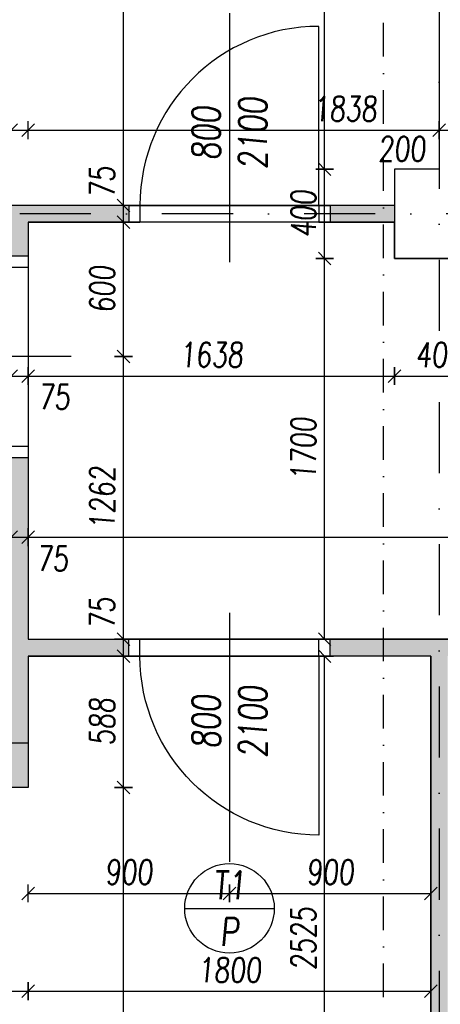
# Model space of a CAD drawing. Header units: millimetres. Extents: x 247761 to 294611, y 172579 to 236863.
# Tile 78 of 256: x 254836 to 256715, y 178125 to 182523. Entities that reach past the tile are written whole.
import ezdxf

# ---------------------------------------------------------------- set-up
doc = ezdxf.new("R2010")
doc.units = ezdxf.units.MM
doc.linetypes.add('CK_Čerchovaná 50', pattern=[6, 3, -1.5, 0, -1.5])
doc.linetypes.add('ČERCHOVANÁ', pattern=[25.4, 12.7, -6.35, 0, -6.35])
doc.layers.add('DVERE', color=7, linetype='Continuous', true_color=0xf00000)
for name, color, linetype in [('KOTY 50', 7, 'Continuous'), ('KOTY-DVERE', 8, 'Continuous'), ('NOVA', 240, 'Continuous'), ('NOVÁ TENKÁ', 240, 'Continuous'), ('NOVÁ TLUSTÁ', 240, 'Continuous'), ('OSY', 7, 'Continuous'), ('TENKA', 4, 'Continuous'), ('TLUSTA', 2, 'Continuous'), ('ŠRAFA', 253, 'Continuous'), ('ŽB', 3, 'Continuous')]:
    doc.layers.add(name, color=color, linetype=linetype)
doc.layers.add('PLOCHY K PRONÁJMU', color=200, linetype='Continuous', plot=False)
doc.layers.add('PLOCHY_MISTNOSTI', color=180, linetype='Continuous', plot=False)
doc.styles.add('CS-ROMANS', font='romans.shx', dxfattribs={"width": 0.75, "oblique": 5})
doc.dimstyles.new('A_KÓTA_50', dxfattribs={"dimtxt": 110, "dimasz": 2, "dimexe": 100, "dimexo": 1500, "dimgap": 40, "dimtad": 1, "dimrnd": 1, "dimdsep": 46, "dimtxsty": 'CS-ROMANS', "dimblk": 'KOT_CARA20', "dimcen": 45, "dimse1": 1, "dimse2": 1, "dimclrd": 256, "dimclre": 256, "dimclrt": 256, "dimadec": 0, "dimazin": 0, "dimtfac": 1, "dimtix": 1, "dimtmove": 2, "dimatfit": 3, "dimldrblk": 'OBLIQUE', "dimfxl": 0, "dimtolj": 1, "dimarcsym": 0})

# ---------------------------------------------------------------- blocks, each defined once
blk = doc.blocks.new('KOT_CARA20')
for p, q in [((0, 0), (-14.1, -14.1)), ((0, 20), (0, -20)), ((0, 0), (14.1, 14.1))]:
    blk.add_line(p, q)
blk = doc.blocks.new('*D92')
at = {"layer": 'Defpoints', "color": 0, "ltscale": 5, "transparency": 16777216}
for p in [(254873, 179217.8), (250160.5, 178841.5), (254873, 178183)]:
    blk.add_point(p, dxfattribs=at)
at = {"layer": 'KOTY 50', "lineweight": -2, "ltscale": 5, "transparency": 16777216}
blk.add_line((250162.5, 178183), (254871, 178183), dxfattribs=at)
at = {"layer": 'KOTY 50', "lineweight": -2, "ltscale": 5, "transparency": 16777216, "xscale": 2, "yscale": 2, "zscale": 2, "rotation": 180}
blk.add_blockref('KOT_CARA20', (250160.5, 178183), dxfattribs=at)
at = {"layer": 'KOTY 50', "lineweight": -2, "ltscale": 5, "transparency": 16777216, "xscale": 2, "yscale": 2, "zscale": 2}
blk.add_blockref('KOT_CARA20', (254873, 178183), dxfattribs=at)
at = {"layer": 'KOTY 50', "ltscale": 5, "transparency": 16777216, "insert": (252516.8, 178278), "char_height": 110, "attachment_point": 5, "style": 'CS-ROMANS'}
blk.add_mtext('\\A1;4712', dxfattribs=at)
blk = doc.blocks.new('_OBLIQUE')
at = {"color": 0, "linetype": 'ByBlock', "ltscale": 15}
blk.add_line((-0.5, -0.5), (0.5, 0.5), dxfattribs=at)
blk = doc.blocks.new('*D93')
at = {"layer": 'Defpoints', "color": 0, "ltscale": 5, "transparency": 16777216}
for p in [(254873, 179217.8), (256673, 178323.7), (256673, 178183)]:
    blk.add_point(p, dxfattribs=at)
at = {"layer": 'KOTY 50', "lineweight": -2, "ltscale": 5, "transparency": 16777216}
blk.add_line((254875, 178183), (256671, 178183), dxfattribs=at)
at = {"layer": 'KOTY 50', "lineweight": -2, "ltscale": 5, "transparency": 16777216, "xscale": 2, "yscale": 2, "zscale": 2, "rotation": 180}
blk.add_blockref('KOT_CARA20', (254873, 178183), dxfattribs=at)
at = {"layer": 'KOTY 50', "lineweight": -2, "ltscale": 5, "transparency": 16777216, "xscale": 2, "yscale": 2, "zscale": 2}
blk.add_blockref('KOT_CARA20', (256673, 178183), dxfattribs=at)
at = {"layer": 'KOTY 50', "ltscale": 5, "transparency": 16777216, "insert": (255773, 178278), "char_height": 110, "attachment_point": 5, "style": 'CS-ROMANS'}
blk.add_mtext('\\A1;1800', dxfattribs=at)
blk = doc.blocks.new('*D96')
at = {"layer": 'Defpoints', "color": 0, "ltscale": 5, "transparency": 16777216}
for p in [(254873, 179217.8), (255773, 178843.4), (255773, 178620.3)]:
    blk.add_point(p, dxfattribs=at)
at = {"layer": 'KOTY 50', "lineweight": -2, "ltscale": 5, "transparency": 16777216}
blk.add_line((254875, 178620.3), (255771, 178620.3), dxfattribs=at)
at = {"layer": 'KOTY 50', "lineweight": -2, "ltscale": 5, "transparency": 16777216, "xscale": 2, "yscale": 2, "zscale": 2, "rotation": 180}
blk.add_blockref('KOT_CARA20', (254873, 178620.3), dxfattribs=at)
at = {"layer": 'KOTY 50', "lineweight": -2, "ltscale": 5, "transparency": 16777216, "xscale": 2, "yscale": 2, "zscale": 2}
blk.add_blockref('KOT_CARA20', (255773, 178620.3), dxfattribs=at)
at = {"layer": 'KOTY 50', "ltscale": 5, "transparency": 16777216, "insert": (255323, 178715.3), "char_height": 110, "attachment_point": 5, "style": 'CS-ROMANS'}
blk.add_mtext('\\A1;900', dxfattribs=at)
blk = doc.blocks.new('*D97')
at = {"layer": 'Defpoints', "color": 0, "ltscale": 5, "transparency": 16777216}
for p in [(256673, 178929.7), (255773, 178843.4), (256673, 178620.3)]:
    blk.add_point(p, dxfattribs=at)
at = {"layer": 'KOTY 50', "lineweight": -2, "ltscale": 5, "transparency": 16777216}
blk.add_line((255775, 178620.3), (256671, 178620.3), dxfattribs=at)
at = {"layer": 'KOTY 50', "lineweight": -2, "ltscale": 5, "transparency": 16777216, "xscale": 2, "yscale": 2, "zscale": 2, "rotation": 180}
blk.add_blockref('KOT_CARA20', (255773, 178620.3), dxfattribs=at)
at = {"layer": 'KOTY 50', "lineweight": -2, "ltscale": 5, "transparency": 16777216, "xscale": 2, "yscale": 2, "zscale": 2}
blk.add_blockref('KOT_CARA20', (256673, 178620.3), dxfattribs=at)
at = {"layer": 'KOTY 50', "ltscale": 5, "transparency": 16777216, "insert": (256223, 178715.3), "char_height": 110, "attachment_point": 5, "style": 'CS-ROMANS'}
blk.add_mtext('\\A1;900', dxfattribs=at)
blk = doc.blocks.new('*D111')
at = {"layer": 'Defpoints', "color": 0, "ltscale": 5, "transparency": 16777216}
for p in [(254873, 180211), (254798, 180146.5), (254873, 180139.1)]:
    blk.add_point(p, dxfattribs=at)
at = {"layer": 'KOTY 50', "lineweight": -2, "ltscale": 5, "transparency": 16777216}
for p, q in [((254796, 180211), (254794, 180211)), ((254798, 180211), (254873, 180211)), ((254875, 180211), (254877, 180211))]:
    blk.add_line(p, q, dxfattribs=at)
at = {"layer": 'KOTY 50', "lineweight": -2, "ltscale": 5, "transparency": 16777216, "xscale": 2, "yscale": 2, "zscale": 2}
blk.add_blockref('KOT_CARA20', (254798, 180211), dxfattribs=at)
at = {"layer": 'KOTY 50', "lineweight": -2, "ltscale": 5, "transparency": 16777216, "xscale": 2, "yscale": 2, "zscale": 2, "rotation": 180}
blk.add_blockref('KOT_CARA20', (254873, 180211), dxfattribs=at)
at = {"layer": 'KOTY 50', "ltscale": 5, "transparency": 16777216, "insert": (254982.3, 180115.5), "char_height": 110, "attachment_point": 5, "style": 'CS-ROMANS'}
blk.add_mtext('\\A1;75', dxfattribs=at)
blk = doc.blocks.new('*D112')
at = {"layer": 'Defpoints', "color": 0, "ltscale": 5, "transparency": 16777216}
for p in [(271148, 180211), (254873, 180139.1), (271148, 180085.5)]:
    blk.add_point(p, dxfattribs=at)
at = {"layer": 'KOTY 50', "lineweight": -2, "ltscale": 5, "transparency": 16777216}
blk.add_line((254875, 180211), (271146, 180211), dxfattribs=at)
at = {"layer": 'KOTY 50', "lineweight": -2, "ltscale": 5, "transparency": 16777216, "xscale": 2, "yscale": 2, "zscale": 2, "rotation": 180}
blk.add_blockref('KOT_CARA20', (254873, 180211), dxfattribs=at)
at = {"layer": 'KOTY 50', "lineweight": -2, "ltscale": 5, "transparency": 16777216, "xscale": 2, "yscale": 2, "zscale": 2}
blk.add_blockref('KOT_CARA20', (271148, 180211), dxfattribs=at)
at = {"layer": 'KOTY 50', "ltscale": 5, "transparency": 16777216, "insert": (263010.5, 180306), "char_height": 110, "attachment_point": 5, "style": 'CS-ROMANS'}
blk.add_mtext('\\A1;16275', dxfattribs=at)
blk = doc.blocks.new('*D117')
at = {"layer": 'Defpoints', "color": 0, "ltscale": 5, "transparency": 16777216}
for p in [(254798, 181253.3), (254873, 181263), (254873, 180930.9)]:
    blk.add_point(p, dxfattribs=at)
at = {"layer": 'KOTY 50', "lineweight": -2, "ltscale": 5, "transparency": 16777216}
for p, q in [((254796, 180930.9), (254794, 180930.9)), ((254798, 180930.9), (254873, 180930.9)), ((254875, 180930.9), (254877, 180930.9))]:
    blk.add_line(p, q, dxfattribs=at)
at = {"layer": 'KOTY 50', "lineweight": -2, "ltscale": 5, "transparency": 16777216, "xscale": 2, "yscale": 2, "zscale": 2}
blk.add_blockref('KOT_CARA20', (254798, 180930.9), dxfattribs=at)
at = {"layer": 'KOTY 50', "lineweight": -2, "ltscale": 5, "transparency": 16777216, "xscale": 2, "yscale": 2, "zscale": 2, "rotation": 180}
blk.add_blockref('KOT_CARA20', (254873, 180930.9), dxfattribs=at)
at = {"layer": 'KOTY 50', "ltscale": 5, "transparency": 16777216, "insert": (254989.3, 180837.9), "char_height": 110, "attachment_point": 5, "style": 'CS-ROMANS'}
blk.add_mtext('\\A1;75', dxfattribs=at)
blk = doc.blocks.new('*D118')
at = {"layer": 'Defpoints', "color": 0, "ltscale": 5, "transparency": 16777216}
for p in [(256510.5, 181455.3), (254873, 181056.7), (256510.5, 180930.9)]:
    blk.add_point(p, dxfattribs=at)
at = {"layer": 'KOTY 50', "lineweight": -2, "ltscale": 5, "transparency": 16777216}
blk.add_line((254875, 180930.9), (256508.5, 180930.9), dxfattribs=at)
at = {"layer": 'KOTY 50', "lineweight": -2, "ltscale": 5, "transparency": 16777216, "xscale": 2, "yscale": 2, "zscale": 2, "rotation": 180}
blk.add_blockref('KOT_CARA20', (254873, 180930.9), dxfattribs=at)
at = {"layer": 'KOTY 50', "lineweight": -2, "ltscale": 5, "transparency": 16777216, "xscale": 2, "yscale": 2, "zscale": 2}
blk.add_blockref('KOT_CARA20', (256510.5, 180930.9), dxfattribs=at)
at = {"layer": 'KOTY 50', "ltscale": 5, "transparency": 16777216, "insert": (255691.8, 181025.9), "char_height": 110, "attachment_point": 5, "style": 'CS-ROMANS'}
blk.add_mtext('\\A1;1638', dxfattribs=at)
blk = doc.blocks.new('*D119')
at = {"layer": 'Defpoints', "color": 0, "ltscale": 5, "transparency": 16777216}
for p in [(256510.5, 181455.3), (256910.5, 181455.3), (256910.5, 180930.9)]:
    blk.add_point(p, dxfattribs=at)
at = {"layer": 'KOTY 50', "lineweight": -2, "ltscale": 5, "transparency": 16777216}
blk.add_line((256512.5, 180930.9), (256908.5, 180930.9), dxfattribs=at)
at = {"layer": 'KOTY 50', "lineweight": -2, "ltscale": 5, "transparency": 16777216, "xscale": 2, "yscale": 2, "zscale": 2, "rotation": 180}
blk.add_blockref('KOT_CARA20', (256510.5, 180930.9), dxfattribs=at)
at = {"layer": 'KOTY 50', "lineweight": -2, "ltscale": 5, "transparency": 16777216, "xscale": 2, "yscale": 2, "zscale": 2}
blk.add_blockref('KOT_CARA20', (256910.5, 180930.9), dxfattribs=at)
at = {"layer": 'KOTY 50', "ltscale": 5, "transparency": 16777216, "insert": (256710.5, 181025.9), "char_height": 110, "attachment_point": 5, "style": 'CS-ROMANS'}
blk.add_mtext('\\A1;400', dxfattribs=at)
blk = doc.blocks.new('*D132')
at = {"layer": 'Defpoints', "color": 0, "ltscale": 5, "transparency": 16777216}
for p in [(254873, 182029.5), (254798, 181617.8), (254873, 181617.8)]:
    blk.add_point(p, dxfattribs=at)
at = {"layer": 'KOTY 50', "lineweight": -2, "ltscale": 5, "transparency": 16777216}
for p, q in [((254796, 182029.5), (254794, 182029.5)), ((254798, 182029.5), (254873, 182029.5)), ((254875, 182029.5), (254877, 182029.5))]:
    blk.add_line(p, q, dxfattribs=at)
at = {"layer": 'KOTY 50', "lineweight": -2, "ltscale": 5, "transparency": 16777216, "xscale": 2, "yscale": 2, "zscale": 2}
blk.add_blockref('KOT_CARA20', (254798, 182029.5), dxfattribs=at)
at = {"layer": 'KOTY 50', "lineweight": -2, "ltscale": 5, "transparency": 16777216, "xscale": 2, "yscale": 2, "zscale": 2, "rotation": 180}
blk.add_blockref('KOT_CARA20', (254873, 182029.5), dxfattribs=at)
at = {"layer": 'KOTY 50', "ltscale": 5, "transparency": 16777216, "insert": (254683.6, 182135.9), "char_height": 110, "attachment_point": 5, "style": 'CS-ROMANS'}
blk.add_mtext('\\A1;75', dxfattribs=at)
blk = doc.blocks.new('*D133')
at = {"layer": 'Defpoints', "color": 0, "ltscale": 5, "transparency": 16777216}
for p in [(256710.5, 182291.7), (256710.5, 182029.5), (254873, 181617.8)]:
    blk.add_point(p, dxfattribs=at)
at = {"layer": 'KOTY 50', "lineweight": -2, "ltscale": 5, "transparency": 16777216}
blk.add_line((254875, 182029.5), (256708.5, 182029.5), dxfattribs=at)
at = {"layer": 'KOTY 50', "lineweight": -2, "ltscale": 5, "transparency": 16777216, "xscale": 2, "yscale": 2, "zscale": 2, "rotation": 180}
blk.add_blockref('KOT_CARA20', (254873, 182029.5), dxfattribs=at)
at = {"layer": 'KOTY 50', "lineweight": -2, "ltscale": 5, "transparency": 16777216, "xscale": 2, "yscale": 2, "zscale": 2}
blk.add_blockref('KOT_CARA20', (256710.5, 182029.5), dxfattribs=at)
at = {"layer": 'KOTY 50', "ltscale": 5, "transparency": 16777216, "insert": (256289.7, 182124.5), "char_height": 110, "attachment_point": 5, "style": 'CS-ROMANS'}
blk.add_mtext('\\A1;1838', dxfattribs=at)
blk = doc.blocks.new('*D134')
at = {"layer": 'Defpoints', "color": 0, "ltscale": 5, "transparency": 16777216}
for p in [(256910.5, 182336.8), (256710.5, 182291.7), (256910.5, 182029.5)]:
    blk.add_point(p, dxfattribs=at)
at = {"layer": 'KOTY 50', "lineweight": -2, "ltscale": 5, "transparency": 16777216}
blk.add_line((256712.5, 182029.5), (256908.5, 182029.5), dxfattribs=at)
at = {"layer": 'KOTY 50', "lineweight": -2, "ltscale": 5, "transparency": 16777216, "xscale": 2, "yscale": 2, "zscale": 2, "rotation": 180}
blk.add_blockref('KOT_CARA20', (256710.5, 182029.5), dxfattribs=at)
at = {"layer": 'KOTY 50', "lineweight": -2, "ltscale": 5, "transparency": 16777216, "xscale": 2, "yscale": 2, "zscale": 2}
blk.add_blockref('KOT_CARA20', (256910.5, 182029.5), dxfattribs=at)
at = {"layer": 'KOTY 50', "ltscale": 5, "transparency": 16777216, "insert": (256542.7, 181945.6), "char_height": 110, "attachment_point": 5, "style": 'CS-ROMANS'}
blk.add_mtext('\\A1;200', dxfattribs=at)
blk = doc.blocks.new('*D287')
at = {"layer": 'Defpoints', "color": 0, "ltscale": 5, "transparency": 16777216}
for p in [(254873, 179092.8), (255299.7, 179092.8), (255250.5, 175055.3)]:
    blk.add_point(p, dxfattribs=at)
at = {"layer": 'KOTY 50', "lineweight": -2, "ltscale": 5, "transparency": 16777216}
blk.add_line((255299.7, 175057.3), (255299.7, 179090.8), dxfattribs=at)
at = {"layer": 'KOTY 50', "lineweight": -2, "ltscale": 5, "transparency": 16777216, "xscale": 2, "yscale": 2, "zscale": 2}
for p, rotation in [((255299.7, 179092.8), 90), ((255299.7, 175055.3), 270)]:
    blk.add_blockref('KOT_CARA20', p, dxfattribs=dict(at, rotation=rotation))
at = {"layer": 'KOTY 50', "ltscale": 5, "transparency": 16777216, "insert": (255204.7, 177074), "char_height": 110, "attachment_point": 5, "rotation": 90, "style": 'CS-ROMANS'}
blk.add_mtext('\\A1;4037', dxfattribs=at)
blk = doc.blocks.new('*D288')
at = {"layer": 'Defpoints', "color": 0, "ltscale": 5, "transparency": 16777216}
for p in [(255125.4, 179680.3), (255299.7, 179680.3), (254873, 179092.8)]:
    blk.add_point(p, dxfattribs=at)
at = {"layer": 'KOTY 50', "lineweight": -2, "ltscale": 5, "transparency": 16777216}
blk.add_line((255299.7, 179094.8), (255299.7, 179678.3), dxfattribs=at)
at = {"layer": 'KOTY 50', "lineweight": -2, "ltscale": 5, "transparency": 16777216, "xscale": 2, "yscale": 2, "zscale": 2}
for p, rotation in [((255299.7, 179680.3), 90), ((255299.7, 179092.8), 270)]:
    blk.add_blockref('KOT_CARA20', p, dxfattribs=dict(at, rotation=rotation))
at = {"layer": 'KOTY 50', "ltscale": 5, "transparency": 16777216, "insert": (255204.7, 179386.5), "char_height": 110, "attachment_point": 5, "rotation": 90, "style": 'CS-ROMANS'}
blk.add_mtext('\\A1;588', dxfattribs=at)
blk = doc.blocks.new('*D289')
at = {"layer": 'Defpoints', "color": 0, "ltscale": 5, "transparency": 16777216}
for p in [(255119.9, 179755.3), (255299.7, 179755.3), (255125.4, 179680.3)]:
    blk.add_point(p, dxfattribs=at)
at = {"layer": 'KOTY 50', "lineweight": -2, "ltscale": 5, "transparency": 16777216}
for p, q in [((255299.7, 179757.3), (255299.7, 179759.3)), ((255299.7, 179680.3), (255299.7, 179755.3)), ((255299.7, 179678.3), (255299.7, 179676.3))]:
    blk.add_line(p, q, dxfattribs=at)
at = {"layer": 'KOTY 50', "lineweight": -2, "ltscale": 5, "transparency": 16777216, "xscale": 2, "yscale": 2, "zscale": 2}
for p, rotation in [((255299.7, 179755.3), 270), ((255299.7, 179680.3), 90)]:
    blk.add_blockref('KOT_CARA20', p, dxfattribs=dict(at, rotation=rotation))
at = {"layer": 'KOTY 50', "ltscale": 5, "transparency": 16777216, "insert": (255204.7, 179871.4), "char_height": 110, "attachment_point": 5, "rotation": 90, "style": 'CS-ROMANS'}
blk.add_mtext('\\A1;75', dxfattribs=at)
blk = doc.blocks.new('*D290')
at = {"layer": 'Defpoints', "color": 0, "ltscale": 5, "transparency": 16777216}
for p in [(255024, 181017.8), (255299.7, 181017.8), (255119.9, 179755.3)]:
    blk.add_point(p, dxfattribs=at)
at = {"layer": 'KOTY 50', "lineweight": -2, "ltscale": 5, "transparency": 16777216}
blk.add_line((255299.7, 179757.3), (255299.7, 181015.8), dxfattribs=at)
at = {"layer": 'KOTY 50', "lineweight": -2, "ltscale": 5, "transparency": 16777216, "xscale": 2, "yscale": 2, "zscale": 2}
for p, rotation in [((255299.7, 181017.8), 90), ((255299.7, 179755.3), 270)]:
    blk.add_blockref('KOT_CARA20', p, dxfattribs=dict(at, rotation=rotation))
at = {"layer": 'KOTY 50', "ltscale": 5, "transparency": 16777216, "insert": (255204.7, 180386.5), "char_height": 110, "attachment_point": 5, "rotation": 90, "style": 'CS-ROMANS'}
blk.add_mtext('\\A1;1262', dxfattribs=at)
blk = doc.blocks.new('*D291')
at = {"layer": 'Defpoints', "color": 0, "ltscale": 5, "transparency": 16777216}
for p in [(254798, 181617.8), (255299.7, 181617.8), (255024, 181017.8)]:
    blk.add_point(p, dxfattribs=at)
at = {"layer": 'KOTY 50', "lineweight": -2, "ltscale": 5, "transparency": 16777216}
blk.add_line((255299.7, 181019.8), (255299.7, 181615.8), dxfattribs=at)
at = {"layer": 'KOTY 50', "lineweight": -2, "ltscale": 5, "transparency": 16777216, "xscale": 2, "yscale": 2, "zscale": 2}
for p, rotation in [((255299.7, 181617.8), 90), ((255299.7, 181017.8), 270)]:
    blk.add_blockref('KOT_CARA20', p, dxfattribs=dict(at, rotation=rotation))
at = {"layer": 'KOTY 50', "ltscale": 5, "transparency": 16777216, "insert": (255204.7, 181317.8), "char_height": 110, "attachment_point": 5, "rotation": 90, "style": 'CS-ROMANS'}
blk.add_mtext('\\A1;600', dxfattribs=at)
blk = doc.blocks.new('*D292')
at = {"layer": 'Defpoints', "color": 0, "ltscale": 5, "transparency": 16777216}
for p in [(254798, 181692.8), (255299.7, 181692.8), (254798, 181617.8)]:
    blk.add_point(p, dxfattribs=at)
at = {"layer": 'KOTY 50', "lineweight": -2, "ltscale": 5, "transparency": 16777216}
for p, q in [((255299.7, 181694.8), (255299.7, 181696.8)), ((255299.7, 181617.8), (255299.7, 181692.8)), ((255299.7, 181615.8), (255299.7, 181613.8))]:
    blk.add_line(p, q, dxfattribs=at)
at = {"layer": 'KOTY 50', "lineweight": -2, "ltscale": 5, "transparency": 16777216, "xscale": 2, "yscale": 2, "zscale": 2}
for p, rotation in [((255299.7, 181692.8), 270), ((255299.7, 181617.8), 90)]:
    blk.add_blockref('KOT_CARA20', p, dxfattribs=dict(at, rotation=rotation))
at = {"layer": 'KOTY 50', "ltscale": 5, "transparency": 16777216, "insert": (255204.7, 181796.8), "char_height": 110, "attachment_point": 5, "rotation": 90, "style": 'CS-ROMANS'}
blk.add_mtext('\\A1;75', dxfattribs=at)
blk = doc.blocks.new('*D305')
at = {"layer": 'Defpoints', "color": 0, "ltscale": 5, "transparency": 16777216}
for p in [(256198.3, 179680.3), (256337.7, 179680.3), (256541.8, 177155.3)]:
    blk.add_point(p, dxfattribs=at)
at = {"layer": 'KOTY 50', "lineweight": -2, "ltscale": 5, "transparency": 16777216}
blk.add_line((256198.3, 177157.3), (256198.3, 179678.3), dxfattribs=at)
at = {"layer": 'KOTY 50', "lineweight": -2, "ltscale": 5, "transparency": 16777216, "xscale": 2, "yscale": 2, "zscale": 2}
for p, rotation in [((256198.3, 179680.3), 90), ((256198.3, 177155.3), 270)]:
    blk.add_blockref('KOT_CARA20', p, dxfattribs=dict(at, rotation=rotation))
at = {"layer": 'KOTY 50', "ltscale": 5, "transparency": 16777216, "insert": (256103.3, 178417.8), "char_height": 110, "attachment_point": 5, "rotation": 90, "style": 'CS-ROMANS'}
blk.add_mtext('\\A1;2525', dxfattribs=at)
blk = doc.blocks.new('*D306')
at = {"layer": 'Defpoints', "color": 0, "ltscale": 5, "transparency": 16777216}
for p in [(256198.3, 181455.3), (256637.3, 181455.3), (256427.7, 179755.3)]:
    blk.add_point(p, dxfattribs=at)
at = {"layer": 'KOTY 50', "lineweight": -2, "ltscale": 5, "transparency": 16777216}
blk.add_line((256198.3, 179757.3), (256198.3, 181453.3), dxfattribs=at)
at = {"layer": 'KOTY 50', "lineweight": -2, "ltscale": 5, "transparency": 16777216, "xscale": 2, "yscale": 2, "zscale": 2}
for p, rotation in [((256198.3, 181455.3), 90), ((256198.3, 179755.3), 270)]:
    blk.add_blockref('KOT_CARA20', p, dxfattribs=dict(at, rotation=rotation))
at = {"layer": 'KOTY 50', "ltscale": 5, "transparency": 16777216, "insert": (256103.3, 180605.3), "char_height": 110, "attachment_point": 5, "rotation": 90, "style": 'CS-ROMANS'}
blk.add_mtext('\\A1;1700', dxfattribs=at)
blk = doc.blocks.new('*D307')
at = {"layer": 'Defpoints', "color": 0, "ltscale": 5, "transparency": 16777216}
for p in [(256198.3, 181855.3), (256610.5, 181855.3), (256637.3, 181455.3)]:
    blk.add_point(p, dxfattribs=at)
at = {"layer": 'KOTY 50', "lineweight": -2, "ltscale": 5, "transparency": 16777216}
blk.add_line((256198.3, 181457.3), (256198.3, 181853.3), dxfattribs=at)
at = {"layer": 'KOTY 50', "lineweight": -2, "ltscale": 5, "transparency": 16777216, "xscale": 2, "yscale": 2, "zscale": 2}
for p, rotation in [((256198.3, 181855.3), 90), ((256198.3, 181455.3), 270)]:
    blk.add_blockref('KOT_CARA20', p, dxfattribs=dict(at, rotation=rotation))
at = {"layer": 'KOTY 50', "ltscale": 5, "transparency": 16777216, "insert": (256103.3, 181655.3), "char_height": 110, "attachment_point": 5, "rotation": 90, "style": 'CS-ROMANS'}
blk.add_mtext('\\A1;400', dxfattribs=at)
blk = doc.blocks.new('*D308')
at = {"layer": 'Defpoints', "color": 0, "ltscale": 5, "transparency": 16777216}
for p in [(256198.3, 186255.3), (256510.5, 186255.3), (256610.5, 181855.3)]:
    blk.add_point(p, dxfattribs=at)
at = {"layer": 'KOTY 50', "lineweight": -2, "ltscale": 5, "transparency": 16777216}
blk.add_line((256198.3, 181857.3), (256198.3, 186253.3), dxfattribs=at)
at = {"layer": 'KOTY 50', "lineweight": -2, "ltscale": 5, "transparency": 16777216, "xscale": 2, "yscale": 2, "zscale": 2}
for p, rotation in [((256198.3, 186255.3), 90), ((256198.3, 181855.3), 270)]:
    blk.add_blockref('KOT_CARA20', p, dxfattribs=dict(at, rotation=rotation))
at = {"layer": 'KOTY 50', "ltscale": 5, "transparency": 16777216, "insert": (256103.3, 184055.3), "char_height": 110, "attachment_point": 5, "rotation": 90, "style": 'CS-ROMANS'}
blk.add_mtext('\\A1;4400', dxfattribs=at)
blk = doc.blocks.new('*D475')
at = {"layer": 'Defpoints', "color": 0, "ltscale": 5, "transparency": 16777216}
for p in [(255299.7, 186417.8), (255493.9, 186417.8), (255493.9, 181692.8)]:
    blk.add_point(p, dxfattribs=at)
at = {"layer": 'KOTY 50', "lineweight": -2, "ltscale": 5, "transparency": 16777216}
blk.add_line((255299.7, 181694.8), (255299.7, 186415.8), dxfattribs=at)
at = {"layer": 'KOTY 50', "lineweight": -2, "ltscale": 5, "transparency": 16777216, "xscale": 2, "yscale": 2, "zscale": 2}
for p, rotation in [((255299.7, 186417.8), 90), ((255299.7, 181692.8), 270)]:
    blk.add_blockref('KOT_CARA20', p, dxfattribs=dict(at, rotation=rotation))
at = {"layer": 'KOTY 50', "ltscale": 5, "transparency": 16777216, "insert": (255204.7, 184055.3), "char_height": 110, "attachment_point": 5, "rotation": 90, "style": 'CS-ROMANS'}
blk.add_mtext('\\A1;4725', dxfattribs=at)

msp = doc.modelspace()

# ---------------------------------------------------------------- hatches: boundary and pattern name
at = {"layer": 'ŠRAFA', "ltscale": 5}
h = msp.add_hatch(dxfattribs=at)
h.set_pattern_fill('ANSI36', color=256, scale=10)
h.paths.add_polyline_path([(256223.017, 181692.759), (256510.517, 181692.759), (256510.517, 181617.759), (256223.017, 181617.759)])
edge = h.paths.add_edge_path()
edge.add_line((250660.518, 181692.759), (250660.517, 181617.759))
edge.add_line((250660.517, 181617.759), (254798.017, 181617.759))
edge.add_line((254798.017, 181617.759), (254798.017, 181467.759))
edge.add_line((254798.017, 181467.759), (254873.017, 181467.759))
edge.add_line((254873.017, 181467.759), (254873.017, 181617.759))
edge.add_line((254873.017, 181617.759), (255323.017, 181617.759))
edge.add_line((255323.017, 181617.759), (255323.017, 181692.759))
edge.add_line((255323.017, 181692.759), (250660.518, 181692.799))
edge.add_line((250660.518, 181692.799), (250660.518, 181617.759))
h.paths.add_polyline_path([(254798.017, 179292.759), (254873.017, 179292.759), (254873.017, 179680.259), (255323.017, 179680.259), (255323.017, 179755.259), (254873.017, 179755.259), (254873.017, 180567.759), (254798.017, 180567.759)])
h = msp.add_hatch(dxfattribs=at)
h.set_pattern_fill('ANSI36', color=256, scale=10)
h.paths.add_polyline_path([(256223.017, 179755.259), (257348.017, 179755.259), (257348.017, 179680.259), (256748.017, 179680.259), (256748.017, 177155.259), (256673.017, 177155.259), (256673.017, 179680.259), (256223.017, 179680.259)])
h.paths.add_polyline_path([(256673.017, 176555.259), (256748.017, 176555.259), (256748.017, 174855.259), (256673.017, 174855.259)])
h.paths.add_polyline_path([(258248.017, 179755.259), (258248.017, 179680.259), (259828.017, 179680.259), (259828.017, 174686.259), (259893.017, 174686.259), (259893.017, 179680.259), (261473.017, 179680.259), (261473.017, 179755.259)])
at = {"layer": 'ŠRAFA', "ltscale": 300}
h = msp.add_hatch(dxfattribs=at)
h.set_pattern_fill('ZDIVO-LEHCENE', color=256, scale=25, angle=360)
h.set_pattern_definition([(45, (205218.5, 41676.84), (-88.38835, 88.38835), []), (45, (205253.86, 41676.84), (-88.38835, 88.38835), []), (360, (205366.53, 41709.964), (88.38835, 88.38835), [12.5, -164.2767]), (45, (205379.03, 41709.96), (-88.38835, 88.38835), [12.5, -112.5]), (90, (205387.87, 41718.8), (-88.38835, 88.38835), [12.5, -164.2767]), (135, (205387.87, 41731.3), (-88.38835, -88.38835), [12.5, -112.5]), (360, (205366.53, 41740.14), (88.38835, 88.38835), [12.5, -164.2767]), (45, (205357.69, 41731.3), (-88.38835, 88.38835), [12.5, -112.5]), (90, (205357.69, 41718.8), (-88.38835, 88.38835), [12.5, -164.2767]), (135, (205366.53, 41709.96), (-88.38835, -88.38835), [12.5, -112.5])])
h.paths.add_polyline_path([(249960.517, 179092.759), (254873.017, 179092.759), (254873.017, 179292.759), (249960.517, 179292.759)])

# ---------------------------------------------------------------- linework, layer by layer
at = {"layer": 'DVERE', "ltscale": 5}
for p, q in [((255323.017, 181692.759), (255373.017, 181692.759)), ((256173.017, 181692.759), (256223.017, 181692.759)), ((255323.017, 181617.759), (255373.017, 181617.759)), ((256173.017, 181617.759), (256223.017, 181617.759))]:
    msp.add_line(p, q, dxfattribs=at)
at = {"layer": 'DVERE'}
msp.add_lwpolyline([(256173.017, 181692.759), (256173.017, 182492.759, 0.41421356), (255373.017, 181692.759)], format="xyb", dxfattribs=at)
at = {"layer": 'KOTY-DVERE'}
for p, q in [((255773.017, 182552.293), (255773.017, 181439.437)), ((255065.729, 181017.759), (253952.873, 181017.759)), ((255773.017, 179873.986), (255773.017, 178761.13)), ((255573.017, 178553.178), (255973.017, 178553.178))]:
    msp.add_line(p, q, dxfattribs=at)
msp.add_circle((255773.017, 178553.178), 200, dxfattribs=at)
at = {"layer": 'NOVA'}
for points in [[(255323.017, 181692.759), (250660.518, 181692.759)], [(256510.517, 181692.759), (256223.017, 181692.759)], [(254873.017, 181617.759), (254873.017, 181467.759)], [(254873.017, 181617.759), (255323.017, 181617.759)], [(256223.017, 181617.759), (256510.517, 181617.759)], [(254873.017, 180567.759), (254873.017, 179755.259)], [(254873.017, 179755.259), (255323.017, 179755.259)], [(256673.017, 179755.259), (256223.017, 179755.259)], [(261523.017, 179755.259), (256673.017, 179755.259)], [(254873.017, 179680.259), (254873.017, 179092.759)], [(254873.017, 179680.259), (255323.017, 179680.259)], [(256673.017, 179680.259), (256223.017, 179680.259)], [(256673.017, 179680.259), (256673.017, 179092.759)], [(256673.017, 179217.759), (256673.017, 177155.259)], [(254873.017, 179092.759), (249960.517, 179092.759)]]:
    msp.add_lwpolyline(points, dxfattribs=at)
at = {"layer": 'NOVÁ TENKÁ'}
for points in [[(255323.017, 181692.759), (255323.017, 181617.759)], [(255373.017, 181692.759), (255373.017, 181617.759)], [(255373.017, 181692.759), (256173.017, 181692.759)], [(256173.017, 181692.759), (256173.017, 181617.759)], [(256223.017, 181692.759), (256223.017, 181617.759)], [(256173.017, 181617.759), (255373.017, 181617.759)], [(254798.017, 181467.759), (254873.017, 181467.759)], [(254873.017, 181467.759), (254873.017, 180567.759)], [(254798.017, 181417.759), (254873.017, 181417.759)], [(254798.017, 180617.759), (254873.017, 180617.759)], [(254798.017, 180567.759), (254873.017, 180567.759)], [(255323.017, 179680.259), (255323.017, 179755.259)], [(256223.017, 179755.259), (255323.017, 179755.259)], [(255373.017, 179680.259), (255373.017, 179755.259)], [(256173.017, 179680.259), (256173.017, 179755.259)], [(256223.017, 179680.259), (256223.017, 179755.259)], [(255323.017, 179680.259), (256223.017, 179680.259)]]:
    msp.add_lwpolyline(points, dxfattribs=at)
msp.add_lwpolyline([(256173.017, 179680.259), (256173.017, 178880.259, -0.41421356), (255373.017, 179680.259)], format="xyb", dxfattribs=at)
at = {"layer": 'NOVÁ TLUSTÁ', "ltscale": 5}
msp.add_line((254798.017, 179292.759), (254873.017, 179292.759), dxfattribs=at)
at = {"layer": 'OSY', "linetype": 'ČERCHOVANÁ', "ltscale": 25}
for p, q in [((256710.517, 199232.667), (256710.517, 174158.02)), ((276747.073, 181655.259), (249108.101, 181655.259))]:
    msp.add_line(p, q, dxfattribs=at)
at = {"layer": 'PLOCHY K PRONÁJMU', "ltscale": 5}
msp.add_lwpolyline([(256970.517, 177215.259), (256450.517, 177215.259), (256450.517, 176495.259), (256970.517, 176495.259), (256710.517, 175105.259), (250210.517, 175105.259), (250210.517, 176499.259), (250716.517, 176499.259), (250716.517, 177211.259), (250210.517, 177211.259), (250210.517, 181295.259), (250720.517, 181295.259), (250720.517, 182015.259), (250210.517, 182015.259), (250210.517, 186095.259), (250720.517, 186095.259), (250720.517, 186455.259), (256510.517, 186455.259), (256510.517, 186255.259), (256710.517, 186255.259), (256710.517, 181855.259), (256510.517, 181855.259), (256510.517, 181455.259), (256910.517, 181455.259)], dxfattribs=at)
at = {"layer": 'PLOCHY_MISTNOSTI', "ltscale": 5}
for points in [[(250160.517, 186217.759), (250260.517, 186217.759), (250260.517, 186155.259), (250660.517, 186155.259), (250660.517, 186417.759), (256510.517, 186417.759), (256510.517, 186255.259), (256710.517, 186255.259), (256710.517, 181855.259), (256510.517, 181855.259), (256510.517, 181692.759), (250660.518, 181692.759), (250660.517, 181955.259), (250260.517, 181955.259), (250260.517, 181892.759), (250160.517, 181892.759), (250160.517, 186217.759)], [(254873.017, 179755.259), (271148.017, 179755.259), (271148.017, 181617.759), (269510.517, 181617.759), (269510.517, 181455.259), (269110.517, 181455.259), (269110.517, 181655.259), (263210.517, 181655.259), (263210.517, 181455.259), (262810.517, 181455.259), (262810.517, 181655.259), (256910.517, 181655.259), (256910.517, 181455.259), (256510.517, 181455.259), (256510.517, 181617.759), (254873.017, 181617.759), (254873.017, 179755.259)], [(256673.017, 179680.259), (254873.017, 179680.259), (254873.017, 179092.759), (250160.517, 179092.759), (250160.517, 177092.759), (250260.517, 177092.759), (250260.517, 177155.259), (250660.517, 177155.259), (250660.517, 176555.259), (250260.517, 176555.259), (250260.517, 176617.759), (250160.517, 176617.759), (250160.517, 175055.259), (256673.017, 175055.259), (256673.017, 176555.259), (256510.517, 176555.259), (256510.517, 177155.259), (256673.017, 177155.259), (256673.017, 179680.259)]]:
    msp.add_lwpolyline(points, close=True, dxfattribs=at)
at = {"layer": 'TENKA', "linetype": 'CK_Čerchovaná 50', "ltscale": 50}
msp.add_line((256460.517, 174855.259), (256460.517, 198055.259), dxfattribs=at)
at = {"layer": 'TLUSTA'}
msp.add_line((256510.517, 181455.259), (256910.517, 181455.259), dxfattribs=at)
at = {"layer": 'ŽB'}
msp.add_line((256710.517, 186255.259), (256710.517, 181855.259), dxfattribs=at)
msp.add_lwpolyline([(256710.517, 181855.259), (256510.517, 181855.259), (256510.517, 181455.259), (256910.517, 181455.259), (256910.517, 181730.259)], dxfattribs=at)

# ---------------------------------------------------------------- texts
at = {"layer": 'KOTY-DVERE', "char_height": 125, "attachment_point": 5, "rotation": 90, "style": 'CS-ROMANS'}
for insert in [(255773.017, 182015.252), (255773.017, 179386.583)]:
    msp.add_mtext('\\A1;800\\P2100', dxfattribs=dict(at, insert=insert))
at = {"layer": 'KOTY-DVERE', "insert": (255773.017, 178553.178), "char_height": 125, "attachment_point": 5, "style": 'CS-ROMANS'}
msp.add_mtext_dynamic_manual_height_columns('T1\\PP', width=125, gutter_width=12.5, heights=[0], dxfattribs=at)

# ---------------------------------------------------------------- dimensions: what is measured, and where the dimension line sits
at = {"layer": 'KOTY 50', "ltscale": 5}
for base, p1, p2, picture, middle in [((255299.688, 186417.759), (255493.93, 181692.759), (255493.93, 186417.759), '*D475', (255204.688, 184055.259)), ((256198.301, 186255.259), (256610.517, 181855.259), (256510.517, 186255.259), '*D308', (256103.301, 184055.259)), ((256198.301, 181855.259), (256637.292, 181455.259), (256610.517, 181855.259), '*D307', (256103.301, 181655.259)), ((255299.688, 181617.759), (255024.027, 181017.759), (254798.017, 181617.759), '*D291', (255204.688, 181317.759)), ((256198.301, 181455.259), (256427.692, 179755.259), (256637.292, 181455.259), '*D306', (256103.301, 180605.259)), ((255299.688, 181017.759), (255119.907, 179755.259), (255024.027, 181017.759), '*D290', (255204.688, 180386.509)), ((255299.688, 179680.259), (254873.017, 179092.759), (255125.437, 179680.259), '*D288', (255204.688, 179386.509)), ((256198.301, 179680.259), (256541.84, 177155.259), (256337.658, 179680.259), '*D305', (256103.301, 178417.759)), ((255299.688, 179092.759), (255250.482, 175055.259), (254873.017, 179092.759), '*D287', (255204.688, 177074.009))]:
    dim = msp.add_linear_dim(base=base, p1=p1, p2=p2, angle=90, dimstyle='A_KÓTA_50', dxfattribs=at)
    dim.commit()
    dim.dimension.update_dxf_attribs({"geometry": picture, "text_midpoint": middle})
for base, p1, p2, picture, middle in [((256910.517, 182029.511), (256710.517, 182291.689), (256910.517, 182336.836), '*D134', (256542.727, 181945.582)), ((256710.517, 182029.511), (254873.017, 181617.759), (256710.517, 182291.689), '*D133', (256289.706, 182124.511)), ((254873.017, 182029.511), (254798.017, 181617.759), (254873.017, 181617.759), '*D132', (254683.638, 182135.882)), ((254873.017, 180930.895), (254798.017, 181253.287), (254873.017, 181262.961), '*D117', (254989.328, 180837.888)), ((254873.017, 180210.998), (254798.017, 180146.55), (254873.017, 180139.136), '*D111', (254982.312, 180115.498))]:
    dim = msp.add_linear_dim(base=base, p1=p1, p2=p2, dimstyle='A_KÓTA_50', dxfattribs=at)
    dim.commit()
    dim.dimension.update_dxf_attribs({"geometry": picture, "text_midpoint": middle, "dimtype": 128})
for base, p1, p2, picture, middle in [((255299.688, 181692.759), (254798.017, 181617.759), (254798.017, 181692.759), '*D292', (255204.688, 181796.776)), ((255299.688, 179755.259), (255125.437, 179680.259), (255119.907, 179755.259), '*D289', (255204.688, 179871.427))]:
    dim = msp.add_linear_dim(base=base, p1=p1, p2=p2, angle=90, dimstyle='A_KÓTA_50', dxfattribs=at)
    dim.commit()
    dim.dimension.update_dxf_attribs({"geometry": picture, "text_midpoint": middle, "dimtype": 128})
for base, p1, p2, picture, middle in [((256510.517, 180930.895), (254873.017, 181056.711), (256510.517, 181455.259), '*D118', (255691.767, 181025.895)), ((256910.517, 180930.895), (256510.517, 181455.259), (256910.517, 181455.259), '*D119', (256710.517, 181025.895)), ((271148.017, 180210.998), (254873.017, 180139.136), (271148.017, 180085.502), '*D112', (263010.517, 180305.998)), ((254873.017, 178182.993), (250160.517, 178841.54), (254873.017, 179217.759), '*D92', (252516.767, 178277.993)), ((256673.017, 178182.993), (254873.017, 179217.759), (256673.017, 178323.747), '*D93', (255773.017, 178277.993)), ((255773.017, 178620.291), (254873.017, 179217.759), (255773.017, 178843.428), '*D96', (255323.017, 178715.291)), ((256673.017, 178620.291), (255773.017, 178843.428), (256673.017, 178929.665), '*D97', (256223.017, 178715.291))]:
    dim = msp.add_linear_dim(base=base, p1=p1, p2=p2, dimstyle='A_KÓTA_50', dxfattribs=at)
    dim.commit()
    dim.dimension.update_dxf_attribs({"geometry": picture, "text_midpoint": middle})

doc.saveas('drawing.dxf')
